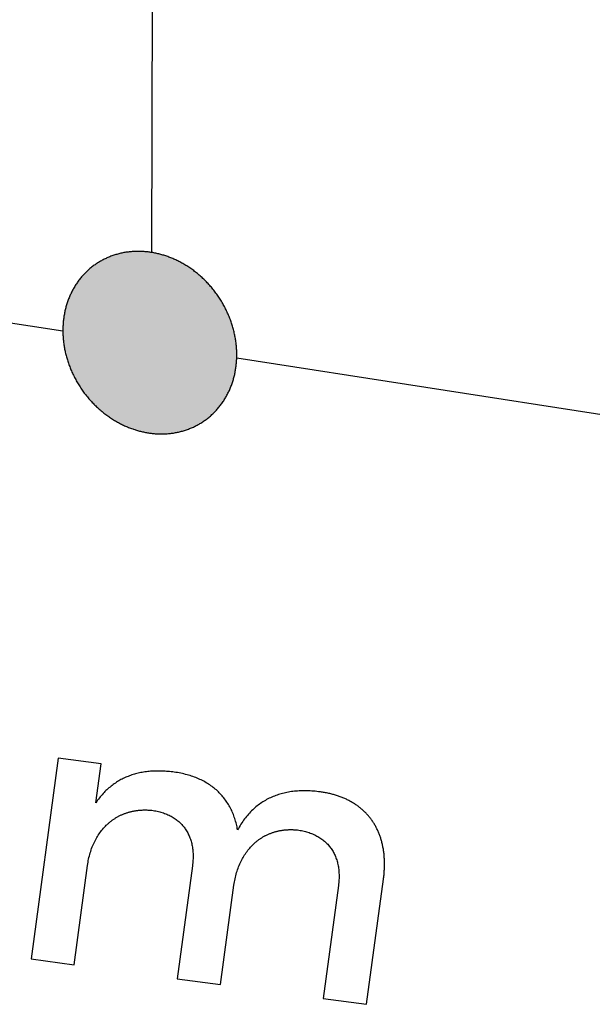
# Model space of a CAD drawing. Extents: x 11880 to 25577, y 6756 to 10446.
# Tile 62 of 87: x 23924 to 24053, y 6902 to 7123. Entities that reach past the tile are written whole.
import ezdxf

# ---------------------------------------------------------------- set-up
doc = ezdxf.new("R2010")
doc.units = 0
doc.header["$MEASUREMENT"] = 0
doc.layers.add('HAIRLINE', color=178, linetype='CONTINUOUS')

msp = doc.modelspace()

# ---------------------------------------------------------------- hatches: boundary and pattern name
at = {"layer": 'HAIRLINE'}
msp.add_hatch(color=256, dxfattribs=at).paths.add_polyline_path([(23934.1, 7053.55), (23934.09, 7053.32), (23934.09, 7053.1), (23934.1, 7052.87), (23934.1, 7052.64), (23934.11, 7052.41), (23934.12, 7052.18), (23934.13, 7051.95), (23934.15, 7051.72), (23934.17, 7051.48), (23934.19, 7051.24), (23934.21, 7051.01), (23934.24, 7050.77), (23934.27, 7050.53), (23934.3, 7050.29), (23934.33, 7050.05), (23934.37, 7049.81), (23934.41, 7049.57), (23934.45, 7049.32), (23934.5, 7049.08), (23934.55, 7048.84), (23934.6, 7048.59), (23934.65, 7048.35), (23934.71, 7048.1), (23934.77, 7047.85), (23934.84, 7047.61), (23934.9, 7047.36), (23934.97, 7047.11), (23935.04, 7046.87), (23935.12, 7046.62), (23935.2, 7046.37), (23935.28, 7046.12), (23935.36, 7045.87), (23935.45, 7045.63), (23935.54, 7045.38), (23935.64, 7045.13), (23935.73, 7044.88), (23935.83, 7044.64), (23935.93, 7044.39), (23936.04, 7044.15), (23936.15, 7043.9), (23936.26, 7043.65), (23936.38, 7043.41), (23936.49, 7043.17), (23936.61, 7042.92), (23936.74, 7042.68), (23936.86, 7042.44), (23936.99, 7042.2), (23937.13, 7041.96), (23937.26, 7041.72), (23937.4, 7041.49), (23937.54, 7041.25), (23937.68, 7041.02), (23937.83, 7040.78), (23937.98, 7040.55), (23938.13, 7040.32), (23938.29, 7040.09), (23938.44, 7039.87), (23938.61, 7039.64), (23938.77, 7039.42), (23938.93, 7039.19), (23939.1, 7038.97), (23939.27, 7038.76), (23939.44, 7038.54), (23939.62, 7038.33), (23939.8, 7038.11), (23939.98, 7037.9), (23940.16, 7037.69), (23940.34, 7037.49), (23940.53, 7037.28), (23940.72, 7037.08), (23940.91, 7036.88), (23941.1, 7036.69), (23941.29, 7036.49), (23941.49, 7036.3), (23941.69, 7036.11), (23941.89, 7035.93), (23942.09, 7035.74), (23942.29, 7035.56), (23942.5, 7035.38), (23942.71, 7035.21), (23942.91, 7035.03), (23943.12, 7034.86), (23943.34, 7034.69), (23943.55, 7034.53), (23943.76, 7034.37), (23943.98, 7034.21), (23944.19, 7034.05), (23944.41, 7033.9), (23944.63, 7033.75), (23944.85, 7033.6), (23945.07, 7033.45), (23945.29, 7033.31), (23945.51, 7033.17), (23945.73, 7033.04), (23945.96, 7032.91), (23946.18, 7032.78), (23946.41, 7032.65), (23946.63, 7032.53), (23946.86, 7032.41), (23947.08, 7032.29), (23947.31, 7032.18), (23947.54, 7032.07), (23947.76, 7031.96), (23947.99, 7031.85), (23948.22, 7031.75), (23948.44, 7031.65), (23948.67, 7031.56), (23948.9, 7031.46), (23949.13, 7031.37), (23949.35, 7031.29), (23949.58, 7031.2), (23949.81, 7031.12), (23950.03, 7031.05), (23950.26, 7030.97), (23950.48, 7030.9), (23950.71, 7030.83), (23950.93, 7030.77), (23951.16, 7030.7), (23951.38, 7030.64), (23951.6, 7030.59), (23951.83, 7030.53), (23952.05, 7030.48), (23952.27, 7030.43), (23952.49, 7030.39), (23952.71, 7030.34), (23952.93, 7030.3), (23953.15, 7030.26), (23953.36, 7030.23), (23953.58, 7030.2), (23953.8, 7030.17), (23954.01, 7030.14), (23954.23, 7030.11), (23954.46, 7030.09), (23954.68, 7030.07), (23954.9, 7030.05), (23955.12, 7030.04), (23955.35, 7030.02), (23955.57, 7030.01), (23955.79, 7030.01), (23956.02, 7030), (23956.25, 7030), (23956.47, 7030), (23956.7, 7030), (23956.93, 7030.01), (23957.16, 7030.02), (23957.38, 7030.03), (23957.61, 7030.05), (23957.84, 7030.07), (23958.07, 7030.09), (23958.3, 7030.11), (23958.53, 7030.14), (23958.76, 7030.17), (23958.99, 7030.2), (23959.22, 7030.24), (23959.45, 7030.28), (23959.68, 7030.32), (23959.9, 7030.37), (23960.13, 7030.42), (23960.36, 7030.47), (23960.59, 7030.53), (23960.82, 7030.59), (23961.04, 7030.65), (23961.27, 7030.71), (23961.49, 7030.78), (23961.72, 7030.86), (23961.94, 7030.93), (23962.17, 7031.01), (23962.39, 7031.09), (23962.61, 7031.18), (23962.83, 7031.26), (23963.05, 7031.36), (23963.27, 7031.45), (23963.48, 7031.55), (23963.7, 7031.65), (23963.91, 7031.76), (23964.12, 7031.86), (23964.34, 7031.97), (23964.55, 7032.09), (23964.75, 7032.21), (23964.96, 7032.33), (23965.17, 7032.45), (23965.37, 7032.58), (23965.57, 7032.71), (23965.77, 7032.84), (23965.97, 7032.98), (23966.16, 7033.12), (23966.36, 7033.26), (23966.55, 7033.4), (23966.74, 7033.55), (23966.93, 7033.7), (23967.11, 7033.86), (23967.3, 7034.01), (23967.48, 7034.17), (23967.66, 7034.33), (23967.83, 7034.5), (23968.01, 7034.67), (23968.18, 7034.84), (23968.35, 7035.01), (23968.51, 7035.18), (23968.68, 7035.36), (23968.84, 7035.54), (23969, 7035.72), (23969.15, 7035.91), (23969.31, 7036.09), (23969.46, 7036.28), (23969.6, 7036.48), (23969.75, 7036.67), (23969.89, 7036.86), (23970.03, 7037.06), (23970.17, 7037.26), (23970.3, 7037.46), (23970.43, 7037.66), (23970.56, 7037.87), (23970.68, 7038.08), (23970.8, 7038.28), (23970.92, 7038.49), (23971.04, 7038.7), (23971.15, 7038.92), (23971.26, 7039.13), (23971.37, 7039.35), (23971.47, 7039.56), (23971.57, 7039.78), (23971.67, 7040), (23971.76, 7040.22), (23971.85, 7040.44), (23971.94, 7040.66), (23972.03, 7040.89), (23972.11, 7041.11), (23972.19, 7041.33), (23972.27, 7041.56), (23972.34, 7041.79), (23972.41, 7042.01), (23972.48, 7042.24), (23972.54, 7042.47), (23972.6, 7042.69), (23972.66, 7042.92), (23972.72, 7043.15), (23972.77, 7043.38), (23972.82, 7043.61), (23972.87, 7043.84), (23972.91, 7044.07), (23972.95, 7044.3), (23972.99, 7044.53), (23973.03, 7044.76), (23973.06, 7044.99), (23973.09, 7045.22), (23973.12, 7045.44), (23973.14, 7045.67), (23973.16, 7045.9), (23973.18, 7046.13), (23973.2, 7046.36), (23973.21, 7046.58), (23973.23, 7046.81), (23973.24, 7047.04), (23973.24, 7047.26), (23973.25, 7047.49), (23973.25, 7047.71), (23973.25, 7047.94), (23973.25, 7048.17), (23973.24, 7048.4), (23973.23, 7048.63), (23973.22, 7048.86), (23973.21, 7049.09), (23973.19, 7049.33), (23973.18, 7049.56), (23973.15, 7049.8), (23973.13, 7050.03), (23973.1, 7050.27), (23973.08, 7050.51), (23973.04, 7050.75), (23973.01, 7050.99), (23972.97, 7051.24), (23972.93, 7051.48), (23972.89, 7051.72), (23972.84, 7051.97), (23972.79, 7052.21), (23972.74, 7052.46), (23972.69, 7052.7), (23972.63, 7052.95), (23972.57, 7053.2), (23972.51, 7053.44), (23972.44, 7053.69), (23972.37, 7053.94), (23972.3, 7054.19), (23972.22, 7054.44), (23972.14, 7054.69), (23972.06, 7054.93), (23971.98, 7055.18), (23971.89, 7055.43), (23971.8, 7055.68), (23971.7, 7055.93), (23971.61, 7056.17), (23971.51, 7056.42), (23971.4, 7056.67), (23971.3, 7056.92), (23971.19, 7057.16), (23971.08, 7057.41), (23970.96, 7057.65), (23970.84, 7057.9), (23970.72, 7058.14), (23970.6, 7058.38), (23970.47, 7058.62), (23970.34, 7058.86), (23970.21, 7059.1), (23970.07, 7059.34), (23969.93, 7059.58), (23969.79, 7059.82), (23969.65, 7060.05), (23969.5, 7060.28), (23969.35, 7060.52), (23969.2, 7060.75), (23969.04, 7060.98), (23968.88, 7061.2), (23968.72, 7061.43), (23968.56, 7061.65), (23968.39, 7061.88), (23968.22, 7062.1), (23968.05, 7062.32), (23967.88, 7062.53), (23967.7, 7062.75), (23967.53, 7062.96), (23967.35, 7063.17), (23967.16, 7063.38), (23966.98, 7063.58), (23966.79, 7063.79), (23966.6, 7063.99), (23966.41, 7064.19), (23966.22, 7064.39), (23966.02, 7064.58), (23965.82, 7064.77), (23965.63, 7064.96), (23965.43, 7065.15), (23965.22, 7065.33), (23965.02, 7065.51), (23964.81, 7065.69), (23964.61, 7065.87), (23964.4, 7066.04), (23964.19, 7066.21), (23963.97, 7066.38), (23963.76, 7066.55), (23963.55, 7066.71), (23963.33, 7066.87), (23963.11, 7067.02), (23962.9, 7067.18), (23962.68, 7067.33), (23962.46, 7067.47), (23962.24, 7067.62), (23962.01, 7067.76), (23961.79, 7067.9), (23961.57, 7068.03), (23961.34, 7068.17), (23961.12, 7068.29), (23960.89, 7068.42), (23960.67, 7068.54), (23960.44, 7068.66), (23960.22, 7068.78), (23959.99, 7068.89), (23959.76, 7069), (23959.54, 7069.11), (23959.31, 7069.22), (23959.08, 7069.32), (23958.85, 7069.42), (23958.62, 7069.51), (23958.4, 7069.6), (23958.17, 7069.69), (23957.94, 7069.78), (23957.71, 7069.86), (23957.49, 7069.94), (23957.26, 7070.02), (23957.03, 7070.09), (23956.81, 7070.16), (23956.58, 7070.23), (23956.36, 7070.3), (23956.13, 7070.36), (23955.91, 7070.42), (23955.69, 7070.48), (23955.46, 7070.53), (23955.24, 7070.58), (23955.02, 7070.63), (23954.8, 7070.67), (23954.58, 7070.72), (23954.36, 7070.76), (23954.15, 7070.79), (23953.93, 7070.83), (23953.71, 7070.86), (23953.49, 7070.89), (23953.28, 7070.92), (23953.06, 7070.94), (23952.83, 7070.96), (23952.61, 7070.98), (23952.39, 7071), (23952.17, 7071.02), (23951.94, 7071.03), (23951.72, 7071.04), (23951.49, 7071.04), (23951.27, 7071.05), (23951.04, 7071.05), (23950.82, 7071.05), (23950.59, 7071.04), (23950.36, 7071.04), (23950.13, 7071.02), (23949.91, 7071.01), (23949.68, 7071), (23949.45, 7070.98), (23949.22, 7070.95), (23948.99, 7070.93), (23948.76, 7070.9), (23948.53, 7070.87), (23948.3, 7070.84), (23948.07, 7070.8), (23947.84, 7070.76), (23947.62, 7070.71), (23947.39, 7070.67), (23947.16, 7070.62), (23946.93, 7070.56), (23946.7, 7070.51), (23946.48, 7070.45), (23946.25, 7070.38), (23946.03, 7070.32), (23945.8, 7070.25), (23945.58, 7070.18), (23945.35, 7070.1), (23945.13, 7070.02), (23944.91, 7069.94), (23944.69, 7069.85), (23944.47, 7069.76), (23944.25, 7069.67), (23944.03, 7069.58), (23943.82, 7069.48), (23943.6, 7069.38), (23943.39, 7069.27), (23943.18, 7069.16), (23942.96, 7069.05), (23942.76, 7068.94), (23942.55, 7068.82), (23942.34, 7068.7), (23942.14, 7068.57), (23941.93, 7068.45), (23941.73, 7068.31), (23941.53, 7068.18), (23941.34, 7068.04), (23941.14, 7067.91), (23940.95, 7067.76), (23940.76, 7067.62), (23940.57, 7067.47), (23940.38, 7067.32), (23940.2, 7067.16), (23940.01, 7067.01), (23939.83, 7066.85), (23939.66, 7066.69), (23939.48, 7066.52), (23939.31, 7066.35), (23939.14, 7066.18), (23938.97, 7066.01), (23938.8, 7065.83), (23938.64, 7065.66), (23938.48, 7065.48), (23938.32, 7065.29), (23938.17, 7065.11), (23938.01, 7064.92), (23937.86, 7064.73), (23937.72, 7064.54), (23937.57, 7064.35), (23937.43, 7064.15), (23937.29, 7063.96), (23937.16, 7063.76), (23937.02, 7063.56), (23936.89, 7063.35), (23936.77, 7063.15), (23936.64, 7062.94), (23936.52, 7062.73), (23936.4, 7062.53), (23936.29, 7062.31), (23936.18, 7062.1), (23936.07, 7061.89), (23935.96, 7061.67), (23935.86, 7061.46), (23935.76, 7061.24), (23935.66, 7061.02), (23935.57, 7060.8), (23935.48, 7060.58), (23935.39, 7060.36), (23935.3, 7060.14), (23935.22, 7059.91), (23935.14, 7059.69), (23935.07, 7059.46), (23935, 7059.24), (23934.93, 7059.01), (23934.86, 7058.78), (23934.79, 7058.56), (23934.73, 7058.33), (23934.68, 7058.1), (23934.62, 7057.87), (23934.57, 7057.65), (23934.52, 7057.42), (23934.47, 7057.19), (23934.43, 7056.96), (23934.39, 7056.73), (23934.35, 7056.5), (23934.31, 7056.27), (23934.28, 7056.04), (23934.25, 7055.81), (23934.22, 7055.59), (23934.2, 7055.36), (23934.18, 7055.13), (23934.16, 7054.9), (23934.14, 7054.68), (23934.13, 7054.45), (23934.12, 7054.22), (23934.11, 7054), (23934.1, 7053.77)], flags=0)

# ---------------------------------------------------------------- linework, layer by layer
for p, q in [((23955.67, 7729.54), (23954.04, 7070.81)), ((23766.26, 7079.16), (23934.09, 7053.17)), ((23973.24, 7047.11), (24763.57, 6924.74))]:
    msp.add_line(p, q, dxfattribs=at)
for points in [[(23934.1, 7053.55), (23934.09, 7053.32), (23934.09, 7053.1), (23934.1, 7052.87), (23934.1, 7052.64), (23934.11, 7052.41), (23934.12, 7052.18), (23934.13, 7051.95), (23934.15, 7051.72), (23934.17, 7051.48), (23934.19, 7051.24), (23934.21, 7051.01), (23934.24, 7050.77), (23934.27, 7050.53), (23934.3, 7050.29), (23934.33, 7050.05), (23934.37, 7049.81), (23934.41, 7049.57), (23934.45, 7049.32), (23934.5, 7049.08), (23934.55, 7048.84), (23934.6, 7048.59), (23934.65, 7048.35), (23934.71, 7048.1), (23934.77, 7047.85), (23934.84, 7047.61), (23934.9, 7047.36), (23934.97, 7047.11), (23935.04, 7046.87), (23935.12, 7046.62), (23935.2, 7046.37), (23935.28, 7046.12), (23935.36, 7045.87), (23935.45, 7045.63), (23935.54, 7045.38), (23935.64, 7045.13), (23935.73, 7044.88), (23935.83, 7044.64), (23935.93, 7044.39), (23936.04, 7044.15), (23936.15, 7043.9), (23936.26, 7043.65), (23936.38, 7043.41), (23936.49, 7043.17), (23936.61, 7042.92), (23936.74, 7042.68), (23936.86, 7042.44), (23936.99, 7042.2), (23937.13, 7041.96), (23937.26, 7041.72), (23937.4, 7041.49), (23937.54, 7041.25), (23937.68, 7041.02), (23937.83, 7040.78), (23937.98, 7040.55), (23938.13, 7040.32), (23938.29, 7040.09), (23938.44, 7039.87), (23938.61, 7039.64), (23938.77, 7039.42), (23938.93, 7039.19), (23939.1, 7038.97), (23939.27, 7038.76), (23939.44, 7038.54), (23939.62, 7038.33), (23939.8, 7038.11), (23939.98, 7037.9), (23940.16, 7037.69), (23940.34, 7037.49), (23940.53, 7037.28), (23940.72, 7037.08), (23940.91, 7036.88), (23941.1, 7036.69), (23941.29, 7036.49), (23941.49, 7036.3), (23941.69, 7036.11), (23941.89, 7035.93), (23942.09, 7035.74), (23942.29, 7035.56), (23942.5, 7035.38), (23942.71, 7035.21), (23942.91, 7035.03), (23943.12, 7034.86), (23943.34, 7034.69), (23943.55, 7034.53), (23943.76, 7034.37), (23943.98, 7034.21), (23944.19, 7034.05), (23944.41, 7033.9), (23944.63, 7033.75), (23944.85, 7033.6), (23945.07, 7033.45), (23945.29, 7033.31), (23945.51, 7033.17), (23945.73, 7033.04), (23945.96, 7032.91), (23946.18, 7032.78), (23946.41, 7032.65), (23946.63, 7032.53), (23946.86, 7032.41), (23947.08, 7032.29), (23947.31, 7032.18), (23947.54, 7032.07), (23947.76, 7031.96), (23947.99, 7031.85), (23948.22, 7031.75), (23948.44, 7031.65), (23948.67, 7031.56), (23948.9, 7031.46), (23949.13, 7031.37), (23949.35, 7031.29), (23949.58, 7031.2), (23949.81, 7031.12), (23950.03, 7031.05), (23950.26, 7030.97), (23950.48, 7030.9), (23950.71, 7030.83), (23950.93, 7030.77), (23951.16, 7030.7), (23951.38, 7030.64), (23951.6, 7030.59), (23951.83, 7030.53), (23952.05, 7030.48), (23952.27, 7030.43), (23952.49, 7030.39), (23952.71, 7030.34), (23952.93, 7030.3), (23953.15, 7030.26), (23953.36, 7030.23), (23953.58, 7030.2), (23953.8, 7030.17), (23954.01, 7030.14), (23954.23, 7030.11), (23954.46, 7030.09), (23954.68, 7030.07), (23954.9, 7030.05), (23955.12, 7030.04), (23955.35, 7030.02), (23955.57, 7030.01), (23955.79, 7030.01), (23956.02, 7030), (23956.25, 7030), (23956.47, 7030), (23956.7, 7030), (23956.93, 7030.01), (23957.16, 7030.02), (23957.38, 7030.03), (23957.61, 7030.05), (23957.84, 7030.07), (23958.07, 7030.09), (23958.3, 7030.11), (23958.53, 7030.14), (23958.76, 7030.17), (23958.99, 7030.2), (23959.22, 7030.24), (23959.45, 7030.28), (23959.68, 7030.32), (23959.9, 7030.37), (23960.13, 7030.42), (23960.36, 7030.47), (23960.59, 7030.53), (23960.82, 7030.59), (23961.04, 7030.65), (23961.27, 7030.71), (23961.49, 7030.78), (23961.72, 7030.86), (23961.94, 7030.93), (23962.17, 7031.01), (23962.39, 7031.09), (23962.61, 7031.18), (23962.83, 7031.26), (23963.05, 7031.36), (23963.27, 7031.45), (23963.48, 7031.55), (23963.7, 7031.65), (23963.91, 7031.76), (23964.12, 7031.86), (23964.34, 7031.97), (23964.55, 7032.09), (23964.75, 7032.21), (23964.96, 7032.33), (23965.17, 7032.45), (23965.37, 7032.58), (23965.57, 7032.71), (23965.77, 7032.84), (23965.97, 7032.98), (23966.16, 7033.12), (23966.36, 7033.26), (23966.55, 7033.4), (23966.74, 7033.55), (23966.93, 7033.7), (23967.11, 7033.86), (23967.3, 7034.01), (23967.48, 7034.17), (23967.66, 7034.33), (23967.83, 7034.5), (23968.01, 7034.67), (23968.18, 7034.84), (23968.35, 7035.01), (23968.51, 7035.18), (23968.68, 7035.36), (23968.84, 7035.54), (23969, 7035.72), (23969.15, 7035.91), (23969.31, 7036.09), (23969.46, 7036.28), (23969.6, 7036.48), (23969.75, 7036.67), (23969.89, 7036.86), (23970.03, 7037.06), (23970.17, 7037.26), (23970.3, 7037.46), (23970.43, 7037.66), (23970.56, 7037.87), (23970.68, 7038.08), (23970.8, 7038.28), (23970.92, 7038.49), (23971.04, 7038.7), (23971.15, 7038.92), (23971.26, 7039.13), (23971.37, 7039.35), (23971.47, 7039.56), (23971.57, 7039.78), (23971.67, 7040), (23971.76, 7040.22), (23971.85, 7040.44), (23971.94, 7040.66), (23972.03, 7040.89), (23972.11, 7041.11), (23972.19, 7041.33), (23972.27, 7041.56), (23972.34, 7041.79), (23972.41, 7042.01), (23972.48, 7042.24), (23972.54, 7042.47), (23972.6, 7042.69), (23972.66, 7042.92), (23972.72, 7043.15), (23972.77, 7043.38), (23972.82, 7043.61), (23972.87, 7043.84), (23972.91, 7044.07), (23972.95, 7044.3), (23972.99, 7044.53), (23973.03, 7044.76), (23973.06, 7044.99), (23973.09, 7045.22), (23973.12, 7045.44), (23973.14, 7045.67), (23973.16, 7045.9), (23973.18, 7046.13), (23973.2, 7046.36), (23973.21, 7046.58), (23973.23, 7046.81), (23973.24, 7047.04), (23973.24, 7047.26), (23973.25, 7047.49), (23973.25, 7047.71), (23973.25, 7047.94), (23973.25, 7048.17), (23973.24, 7048.4), (23973.23, 7048.63), (23973.22, 7048.86), (23973.21, 7049.09), (23973.19, 7049.33), (23973.18, 7049.56), (23973.15, 7049.8), (23973.13, 7050.03), (23973.1, 7050.27), (23973.08, 7050.51), (23973.04, 7050.75), (23973.01, 7050.99), (23972.97, 7051.24), (23972.93, 7051.48), (23972.89, 7051.72), (23972.84, 7051.97), (23972.79, 7052.21), (23972.74, 7052.46), (23972.69, 7052.7), (23972.63, 7052.95), (23972.57, 7053.2), (23972.51, 7053.44), (23972.44, 7053.69), (23972.37, 7053.94), (23972.3, 7054.19), (23972.22, 7054.44), (23972.14, 7054.69), (23972.06, 7054.93), (23971.98, 7055.18), (23971.89, 7055.43), (23971.8, 7055.68), (23971.7, 7055.93), (23971.61, 7056.17), (23971.51, 7056.42), (23971.4, 7056.67), (23971.3, 7056.92), (23971.19, 7057.16), (23971.08, 7057.41), (23970.96, 7057.65), (23970.84, 7057.9), (23970.72, 7058.14), (23970.6, 7058.38), (23970.47, 7058.62), (23970.34, 7058.86), (23970.21, 7059.1), (23970.07, 7059.34), (23969.93, 7059.58), (23969.79, 7059.82), (23969.65, 7060.05), (23969.5, 7060.28), (23969.35, 7060.52), (23969.2, 7060.75), (23969.04, 7060.98), (23968.88, 7061.2), (23968.72, 7061.43), (23968.56, 7061.65), (23968.39, 7061.88), (23968.22, 7062.1), (23968.05, 7062.32), (23967.88, 7062.53), (23967.7, 7062.75), (23967.53, 7062.96), (23967.35, 7063.17), (23967.16, 7063.38), (23966.98, 7063.58), (23966.79, 7063.79), (23966.6, 7063.99), (23966.41, 7064.19), (23966.22, 7064.39), (23966.02, 7064.58), (23965.82, 7064.77), (23965.63, 7064.96), (23965.43, 7065.15), (23965.22, 7065.33), (23965.02, 7065.51), (23964.81, 7065.69), (23964.61, 7065.87), (23964.4, 7066.04), (23964.19, 7066.21), (23963.97, 7066.38), (23963.76, 7066.55), (23963.55, 7066.71), (23963.33, 7066.87), (23963.11, 7067.02), (23962.9, 7067.18), (23962.68, 7067.33), (23962.46, 7067.47), (23962.24, 7067.62), (23962.01, 7067.76), (23961.79, 7067.9), (23961.57, 7068.03), (23961.34, 7068.17), (23961.12, 7068.29), (23960.89, 7068.42), (23960.67, 7068.54), (23960.44, 7068.66), (23960.22, 7068.78), (23959.99, 7068.89), (23959.76, 7069), (23959.54, 7069.11), (23959.31, 7069.22), (23959.08, 7069.32), (23958.85, 7069.42), (23958.62, 7069.51), (23958.4, 7069.6), (23958.17, 7069.69), (23957.94, 7069.78), (23957.71, 7069.86), (23957.49, 7069.94), (23957.26, 7070.02), (23957.03, 7070.09), (23956.81, 7070.16), (23956.58, 7070.23), (23956.36, 7070.3), (23956.13, 7070.36), (23955.91, 7070.42), (23955.69, 7070.48), (23955.46, 7070.53), (23955.24, 7070.58), (23955.02, 7070.63), (23954.8, 7070.67), (23954.58, 7070.72), (23954.36, 7070.76), (23954.15, 7070.79), (23953.93, 7070.83), (23953.71, 7070.86), (23953.49, 7070.89), (23953.28, 7070.92), (23953.06, 7070.94), (23952.83, 7070.96), (23952.61, 7070.98), (23952.39, 7071), (23952.17, 7071.02), (23951.94, 7071.03), (23951.72, 7071.04), (23951.49, 7071.04), (23951.27, 7071.05), (23951.04, 7071.05), (23950.82, 7071.05), (23950.59, 7071.04), (23950.36, 7071.04), (23950.13, 7071.02), (23949.91, 7071.01), (23949.68, 7071), (23949.45, 7070.98), (23949.22, 7070.95), (23948.99, 7070.93), (23948.76, 7070.9), (23948.53, 7070.87), (23948.3, 7070.84), (23948.07, 7070.8), (23947.84, 7070.76), (23947.62, 7070.71), (23947.39, 7070.67), (23947.16, 7070.62), (23946.93, 7070.56), (23946.7, 7070.51), (23946.48, 7070.45), (23946.25, 7070.38), (23946.03, 7070.32), (23945.8, 7070.25), (23945.58, 7070.18), (23945.35, 7070.1), (23945.13, 7070.02), (23944.91, 7069.94), (23944.69, 7069.85), (23944.47, 7069.76), (23944.25, 7069.67), (23944.03, 7069.58), (23943.82, 7069.48), (23943.6, 7069.38), (23943.39, 7069.27), (23943.18, 7069.16), (23942.96, 7069.05), (23942.76, 7068.94), (23942.55, 7068.82), (23942.34, 7068.7), (23942.14, 7068.57), (23941.93, 7068.45), (23941.73, 7068.31), (23941.53, 7068.18), (23941.34, 7068.04), (23941.14, 7067.91), (23940.95, 7067.76), (23940.76, 7067.62), (23940.57, 7067.47), (23940.38, 7067.32), (23940.2, 7067.16), (23940.01, 7067.01), (23939.83, 7066.85), (23939.66, 7066.69), (23939.48, 7066.52), (23939.31, 7066.35), (23939.14, 7066.18), (23938.97, 7066.01), (23938.8, 7065.83), (23938.64, 7065.66), (23938.48, 7065.48), (23938.32, 7065.29), (23938.17, 7065.11), (23938.01, 7064.92), (23937.86, 7064.73), (23937.72, 7064.54), (23937.57, 7064.35), (23937.43, 7064.15), (23937.29, 7063.96), (23937.16, 7063.76), (23937.02, 7063.56), (23936.89, 7063.35), (23936.77, 7063.15), (23936.64, 7062.94), (23936.52, 7062.73), (23936.4, 7062.53), (23936.29, 7062.31), (23936.18, 7062.1), (23936.07, 7061.89), (23935.96, 7061.67), (23935.86, 7061.46), (23935.76, 7061.24), (23935.66, 7061.02), (23935.57, 7060.8), (23935.48, 7060.58), (23935.39, 7060.36), (23935.3, 7060.14), (23935.22, 7059.91), (23935.14, 7059.69), (23935.07, 7059.46), (23935, 7059.24), (23934.93, 7059.01), (23934.86, 7058.78), (23934.79, 7058.56), (23934.73, 7058.33), (23934.68, 7058.1), (23934.62, 7057.87), (23934.57, 7057.65), (23934.52, 7057.42), (23934.47, 7057.19), (23934.43, 7056.96), (23934.39, 7056.73), (23934.35, 7056.5), (23934.31, 7056.27), (23934.28, 7056.04), (23934.25, 7055.81), (23934.22, 7055.59), (23934.2, 7055.36), (23934.18, 7055.13), (23934.16, 7054.9), (23934.14, 7054.68), (23934.13, 7054.45), (23934.12, 7054.22), (23934.11, 7054), (23934.1, 7053.77)], [(23992.05, 6949.49), (23991.66, 6949.54), (23991.28, 6949.58), (23990.9, 6949.62), (23990.52, 6949.66), (23990.15, 6949.68), (23989.78, 6949.71), (23989.41, 6949.72), (23989.04, 6949.74), (23988.68, 6949.74), (23988.32, 6949.74), (23987.96, 6949.74), (23987.6, 6949.73), (23987.25, 6949.71), (23986.9, 6949.69), (23986.55, 6949.66), (23986.21, 6949.63), (23985.87, 6949.59), (23985.53, 6949.55), (23985.19, 6949.5), (23984.86, 6949.44), (23984.53, 6949.38), (23984.21, 6949.31), (23983.88, 6949.24), (23983.56, 6949.16), (23983.24, 6949.08), (23982.93, 6948.99), (23982.62, 6948.89), (23982.31, 6948.79), (23982, 6948.68), (23981.7, 6948.56), (23981.4, 6948.44), (23981.11, 6948.32), (23980.82, 6948.18), (23980.53, 6948.05), (23980.24, 6947.9), (23979.96, 6947.75), (23979.68, 6947.59), (23979.4, 6947.43), (23979.13, 6947.26), (23978.86, 6947.09), (23978.59, 6946.9), (23978.33, 6946.71), (23978.07, 6946.52), (23977.81, 6946.32), (23977.56, 6946.11), (23977.31, 6945.9), (23977.06, 6945.68), (23976.82, 6945.45), (23976.58, 6945.22), (23976.34, 6944.98), (23976.11, 6944.73), (23975.88, 6944.48), (23975.66, 6944.22), (23975.44, 6943.96), (23975.22, 6943.68), (23975, 6943.41), (23974.79, 6943.12), (23974.59, 6942.83), (23974.38, 6942.53), (23974.18, 6942.22), (23973.99, 6941.91), (23973.79, 6941.59), (23973.6, 6941.27), (23973.42, 6940.93), (23973.36, 6941.27), (23973.3, 6941.6), (23973.23, 6941.93), (23973.15, 6942.25), (23973.07, 6942.57), (23972.98, 6942.88), (23972.89, 6943.2), (23972.79, 6943.51), (23972.69, 6943.81), (23972.58, 6944.11), (23972.47, 6944.41), (23972.35, 6944.7), (23972.23, 6944.99), (23972.1, 6945.28), (23971.96, 6945.56), (23971.82, 6945.83), (23971.68, 6946.11), (23971.53, 6946.38), (23971.37, 6946.64), (23971.21, 6946.9), (23971.04, 6947.16), (23970.87, 6947.41), (23970.7, 6947.66), (23970.51, 6947.91), (23970.33, 6948.15), (23970.13, 6948.38), (23969.94, 6948.62), (23969.73, 6948.84), (23969.53, 6949.07), (23969.31, 6949.29), (23969.1, 6949.5), (23968.87, 6949.71), (23968.65, 6949.92), (23968.41, 6950.12), (23968.18, 6950.31), (23967.93, 6950.51), (23967.68, 6950.69), (23967.43, 6950.88), (23967.17, 6951.05), (23966.91, 6951.23), (23966.64, 6951.4), (23966.37, 6951.56), (23966.09, 6951.72), (23965.81, 6951.88), (23965.52, 6952.03), (23965.23, 6952.17), (23964.94, 6952.31), (23964.63, 6952.45), (23964.33, 6952.58), (23964.02, 6952.7), (23963.7, 6952.82), (23963.38, 6952.94), (23963.06, 6953.05), (23962.73, 6953.15), (23962.39, 6953.26), (23962.05, 6953.35), (23961.71, 6953.44), (23961.36, 6953.53), (23961.01, 6953.61), (23960.65, 6953.68), (23960.29, 6953.75), (23959.92, 6953.82), (23959.55, 6953.87), (23959.17, 6953.93), (23958.82, 6953.97), (23958.48, 6954.01), (23958.13, 6954.05), (23957.79, 6954.08), (23957.45, 6954.11), (23957.11, 6954.13), (23956.77, 6954.15), (23956.43, 6954.17), (23956.1, 6954.18), (23955.77, 6954.18), (23955.44, 6954.18), (23955.11, 6954.18), (23954.79, 6954.17), (23954.47, 6954.16), (23954.15, 6954.14), (23953.83, 6954.12), (23953.51, 6954.09), (23953.2, 6954.06), (23952.89, 6954.02), (23952.58, 6953.98), (23952.27, 6953.93), (23951.97, 6953.88), (23951.67, 6953.83), (23951.37, 6953.76), (23951.07, 6953.7), (23950.78, 6953.63), (23950.48, 6953.55), (23950.19, 6953.47), (23949.91, 6953.39), (23949.62, 6953.3), (23949.34, 6953.2), (23949.06, 6953.1), (23948.78, 6952.99), (23948.51, 6952.88), (23948.24, 6952.77), (23947.97, 6952.64), (23947.7, 6952.52), (23947.44, 6952.39), (23947.17, 6952.25), (23946.91, 6952.11), (23946.66, 6951.96), (23946.41, 6951.81), (23946.15, 6951.65), (23945.91, 6951.49), (23945.66, 6951.32), (23945.42, 6951.14), (23945.18, 6950.96), (23944.94, 6950.78), (23944.71, 6950.59), (23944.48, 6950.39), (23944.25, 6950.19), (23944.02, 6949.98), (23943.8, 6949.77), (23943.58, 6949.55), (23943.36, 6949.33), (23943.15, 6949.1), (23942.94, 6948.86), (23942.73, 6948.62), (23942.53, 6948.37), (23942.33, 6948.12), (23942.13, 6947.86), (23941.93, 6947.6), (23941.74, 6947.33), (23941.55, 6947.05), (23942.73, 6955.8), (23933.05, 6957.11), (23926.95, 6911.92), (23936.63, 6910.61), (23939.65, 6932.95), (23939.7, 6933.32), (23939.76, 6933.69), (23939.83, 6934.05), (23939.9, 6934.4), (23939.98, 6934.75), (23940.06, 6935.1), (23940.16, 6935.45), (23940.25, 6935.79), (23940.36, 6936.12), (23940.47, 6936.45), (23940.58, 6936.78), (23940.71, 6937.1), (23940.83, 6937.42), (23940.97, 6937.73), (23941.11, 6938.03), (23941.26, 6938.34), (23941.41, 6938.63), (23941.56, 6938.92), (23941.73, 6939.21), (23941.9, 6939.49), (23942.07, 6939.77), (23942.25, 6940.04), (23942.44, 6940.3), (23942.63, 6940.56), (23942.82, 6940.81), (23943.02, 6941.06), (23943.23, 6941.3), (23943.44, 6941.54), (23943.66, 6941.77), (23943.88, 6941.99), (23943.99, 6942.1), (23944.11, 6942.21), (23944.22, 6942.31), (23944.34, 6942.42), (23944.46, 6942.52), (23944.58, 6942.62), (23944.7, 6942.72), (23944.82, 6942.82), (23944.94, 6942.91), (23945.07, 6943.01), (23945.19, 6943.1), (23945.32, 6943.19), (23945.45, 6943.28), (23945.58, 6943.37), (23945.71, 6943.46), (23945.84, 6943.54), (23945.97, 6943.63), (23946.1, 6943.71), (23946.24, 6943.79), (23946.37, 6943.87), (23946.51, 6943.94), (23946.65, 6944.02), (23946.79, 6944.09), (23946.93, 6944.16), (23947.07, 6944.23), (23947.21, 6944.3), (23947.36, 6944.36), (23947.5, 6944.42), (23947.65, 6944.49), (23947.8, 6944.55), (23947.94, 6944.6), (23948.09, 6944.66), (23948.24, 6944.71), (23948.39, 6944.77), (23948.55, 6944.82), (23948.7, 6944.87), (23948.85, 6944.91), (23949.01, 6944.96), (23949.17, 6945), (23949.32, 6945.04), (23949.48, 6945.08), (23949.64, 6945.12), (23949.8, 6945.15), (23949.96, 6945.18), (23950.13, 6945.22), (23950.29, 6945.24), (23950.45, 6945.27), (23950.62, 6945.3), (23950.79, 6945.32), (23950.95, 6945.34), (23951.12, 6945.36), (23951.29, 6945.38), (23951.46, 6945.39), (23951.63, 6945.4), (23951.8, 6945.41), (23951.98, 6945.42), (23952.15, 6945.43), (23952.33, 6945.43), (23952.5, 6945.43), (23952.68, 6945.43), (23952.86, 6945.43), (23953.03, 6945.43), (23953.21, 6945.42), (23953.39, 6945.41), (23953.57, 6945.4), (23953.76, 6945.39), (23953.94, 6945.37), (23954.12, 6945.36), (23954.43, 6945.31), (23954.73, 6945.26), (23955.03, 6945.2), (23955.33, 6945.14), (23955.62, 6945.08), (23955.9, 6945), (23956.18, 6944.93), (23956.46, 6944.84), (23956.73, 6944.76), (23956.99, 6944.66), (23957.25, 6944.56), (23957.5, 6944.46), (23957.75, 6944.35), (23958, 6944.24), (23958.24, 6944.12), (23958.47, 6944), (23958.7, 6943.87), (23958.93, 6943.73), (23959.15, 6943.59), (23959.36, 6943.45), (23959.57, 6943.3), (23959.78, 6943.15), (23959.97, 6942.99), (23960.17, 6942.83), (23960.36, 6942.66), (23960.54, 6942.49), (23960.71, 6942.31), (23960.89, 6942.13), (23961.05, 6941.95), (23961.21, 6941.76), (23961.37, 6941.56), (23961.52, 6941.36), (23961.66, 6941.16), (23961.8, 6940.95), (23961.94, 6940.74), (23962.06, 6940.52), (23962.19, 6940.3), (23962.3, 6940.08), (23962.41, 6939.85), (23962.52, 6939.61), (23962.62, 6939.38), (23962.71, 6939.14), (23962.8, 6938.89), (23962.88, 6938.64), (23962.95, 6938.39), (23963.02, 6938.13), (23963.09, 6937.87), (23963.15, 6937.61), (23963.2, 6937.34), (23963.25, 6937.06), (23963.29, 6936.79), (23963.32, 6936.51), (23963.35, 6936.23), (23963.37, 6935.94), (23963.39, 6935.65), (23963.4, 6935.35), (23963.4, 6935.06), (23963.4, 6934.76), (23963.39, 6934.45), (23963.37, 6934.14), (23963.35, 6933.83), (23963.32, 6933.52), (23963.29, 6933.2), (23963.25, 6932.88), (23959.82, 6907.48), (23969.59, 6906.16), (23972.61, 6928.5), (23972.66, 6928.87), (23972.72, 6929.24), (23972.78, 6929.6), (23972.86, 6929.95), (23972.93, 6930.3), (23973.02, 6930.65), (23973.11, 6931), (23973.21, 6931.34), (23973.31, 6931.67), (23973.42, 6932), (23973.54, 6932.33), (23973.66, 6932.65), (23973.78, 6932.97), (23973.92, 6933.28), (23974.05, 6933.59), (23974.2, 6933.89), (23974.35, 6934.18), (23974.5, 6934.48), (23974.67, 6934.76), (23974.83, 6935.04), (23975, 6935.32), (23975.18, 6935.59), (23975.36, 6935.85), (23975.55, 6936.11), (23975.75, 6936.37), (23975.95, 6936.61), (23976.15, 6936.86), (23976.36, 6937.09), (23976.57, 6937.32), (23976.79, 6937.54), (23977.02, 6937.76), (23977.25, 6937.97), (23977.36, 6938.08), (23977.48, 6938.18), (23977.6, 6938.28), (23977.72, 6938.38), (23977.84, 6938.47), (23977.96, 6938.57), (23978.09, 6938.66), (23978.21, 6938.75), (23978.34, 6938.84), (23978.47, 6938.93), (23978.59, 6939.02), (23978.72, 6939.1), (23978.85, 6939.19), (23978.99, 6939.27), (23979.12, 6939.35), (23979.25, 6939.43), (23979.39, 6939.5), (23979.53, 6939.58), (23979.66, 6939.65), (23979.8, 6939.72), (23979.94, 6939.79), (23980.08, 6939.86), (23980.22, 6939.92), (23980.37, 6939.99), (23980.51, 6940.05), (23980.66, 6940.11), (23980.8, 6940.17), (23980.95, 6940.22), (23981.1, 6940.28), (23981.25, 6940.33), (23981.4, 6940.38), (23981.55, 6940.43), (23981.7, 6940.48), (23981.86, 6940.52), (23982.01, 6940.57), (23982.17, 6940.61), (23982.32, 6940.65), (23982.48, 6940.68), (23982.64, 6940.72), (23982.8, 6940.75), (23982.96, 6940.78), (23983.12, 6940.81), (23983.28, 6940.84), (23983.45, 6940.86), (23983.61, 6940.89), (23983.78, 6940.91), (23983.94, 6940.93), (23984.11, 6940.94), (23984.28, 6940.96), (23984.45, 6940.97), (23984.62, 6940.98), (23984.79, 6940.99), (23984.96, 6941), (23985.13, 6941), (23985.31, 6941.01), (23985.48, 6941.01), (23985.66, 6941), (23985.83, 6941), (23986.01, 6940.99), (23986.19, 6940.98), (23986.37, 6940.97), (23986.55, 6940.96), (23986.73, 6940.95), (23986.91, 6940.93), (23987.22, 6940.88), (23987.52, 6940.83), (23987.82, 6940.78), (23988.12, 6940.72), (23988.41, 6940.65), (23988.69, 6940.58), (23988.97, 6940.5), (23989.25, 6940.42), (23989.52, 6940.33), (23989.78, 6940.24), (23990.04, 6940.14), (23990.3, 6940.03), (23990.55, 6939.92), (23990.8, 6939.81), (23991.04, 6939.69), (23991.28, 6939.57), (23991.51, 6939.44), (23991.73, 6939.3), (23991.95, 6939.17), (23992.17, 6939.02), (23992.38, 6938.87), (23992.59, 6938.72), (23992.79, 6938.56), (23992.98, 6938.4), (23993.17, 6938.23), (23993.36, 6938.06), (23993.54, 6937.88), (23993.71, 6937.7), (23993.88, 6937.51), (23994.04, 6937.32), (23994.2, 6937.13), (23994.35, 6936.93), (23994.5, 6936.73), (23994.64, 6936.52), (23994.77, 6936.3), (23994.9, 6936.09), (23995.03, 6935.87), (23995.14, 6935.64), (23995.26, 6935.41), (23995.36, 6935.18), (23995.46, 6934.94), (23995.56, 6934.7), (23995.65, 6934.45), (23995.73, 6934.21), (23995.81, 6933.95), (23995.88, 6933.69), (23995.95, 6933.43), (23996.01, 6933.17), (23996.06, 6932.9), (23996.11, 6932.63), (23996.15, 6932.35), (23996.19, 6932.07), (23996.21, 6931.79), (23996.24, 6931.5), (23996.25, 6931.21), (23996.27, 6930.92), (23996.27, 6930.62), (23996.27, 6930.32), (23996.26, 6930.01), (23996.25, 6929.7), (23996.22, 6929.39), (23996.2, 6929.08), (23996.16, 6928.76), (23996.12, 6928.44), (23992.69, 6903.04), (24002.46, 6901.72), (24006.26, 6929.84), (24006.29, 6930.09), (24006.32, 6930.34), (24006.35, 6930.59), (24006.38, 6930.84), (24006.4, 6931.09), (24006.42, 6931.33), (24006.44, 6931.58), (24006.45, 6931.82), (24006.47, 6932.07), (24006.48, 6932.31), (24006.49, 6932.55), (24006.49, 6932.78), (24006.49, 6933.02), (24006.5, 6933.26), (24006.49, 6933.49), (24006.49, 6933.72), (24006.48, 6933.96), (24006.48, 6934.19), (24006.47, 6934.41), (24006.45, 6934.64), (24006.44, 6934.87), (24006.42, 6935.09), (24006.4, 6935.32), (24006.38, 6935.54), (24006.35, 6935.76), (24006.32, 6935.98), (24006.29, 6936.2), (24006.26, 6936.41), (24006.23, 6936.63), (24006.19, 6936.84), (24006.15, 6937.05), (24006.11, 6937.26), (24006.07, 6937.47), (24006.02, 6937.68), (24005.97, 6937.89), (24005.92, 6938.09), (24005.87, 6938.3), (24005.81, 6938.5), (24005.75, 6938.7), (24005.69, 6938.9), (24005.63, 6939.09), (24005.57, 6939.29), (24005.5, 6939.48), (24005.43, 6939.67), (24005.36, 6939.87), (24005.29, 6940.05), (24005.21, 6940.24), (24005.13, 6940.43), (24005.05, 6940.61), (24004.97, 6940.8), (24004.89, 6940.98), (24004.8, 6941.16), (24004.71, 6941.34), (24004.62, 6941.51), (24004.53, 6941.69), (24004.43, 6941.86), (24004.33, 6942.03), (24004.23, 6942.2), (24004.13, 6942.37), (24004.02, 6942.54), (24003.92, 6942.7), (24003.81, 6942.86), (24003.7, 6943.03), (24003.58, 6943.19), (24003.47, 6943.34), (24003.35, 6943.5), (24003.23, 6943.65), (24003.11, 6943.81), (24002.99, 6943.96), (24002.86, 6944.11), (24002.73, 6944.25), (24002.6, 6944.4), (24002.47, 6944.54), (24002.33, 6944.69), (24002.2, 6944.83), (24002.06, 6944.97), (24001.92, 6945.1), (24001.77, 6945.24), (24001.63, 6945.37), (24001.48, 6945.5), (24001.33, 6945.63), (24001.18, 6945.76), (24001.03, 6945.88), (24000.87, 6946.01), (24000.71, 6946.13), (24000.55, 6946.25), (24000.39, 6946.37), (24000.23, 6946.48), (24000.06, 6946.6), (23999.89, 6946.71), (23999.72, 6946.82), (23999.55, 6946.93), (23999.38, 6947.04), (23999.2, 6947.14), (23999.02, 6947.25), (23998.84, 6947.35), (23998.66, 6947.44), (23998.48, 6947.54), (23998.29, 6947.64), (23998.1, 6947.73), (23997.91, 6947.82), (23997.72, 6947.91), (23997.53, 6948), (23997.33, 6948.08), (23997.13, 6948.16), (23996.93, 6948.24), (23996.73, 6948.32), (23996.53, 6948.4), (23996.32, 6948.47), (23996.11, 6948.55), (23995.9, 6948.62), (23995.69, 6948.69), (23995.48, 6948.75), (23995.26, 6948.82), (23995.04, 6948.88), (23994.83, 6948.94), (23994.6, 6949), (23994.38, 6949.05), (23994.16, 6949.11), (23993.93, 6949.16), (23993.7, 6949.21), (23993.47, 6949.25), (23993.24, 6949.3), (23993, 6949.34), (23992.77, 6949.38), (23992.53, 6949.42), (23992.29, 6949.46)]]:
    msp.add_lwpolyline(points, close=True, dxfattribs=at)

doc.saveas('drawing.dxf')
